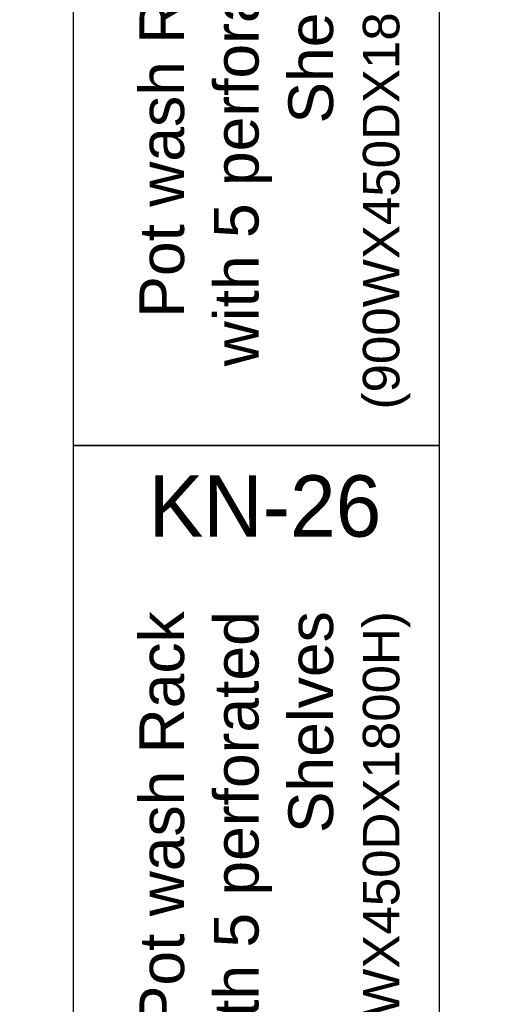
# Model space of a CAD drawing. Header units: inches. Extents: x 704 to 259546, y -107711 to 151004.
# Tile 251 of 256: x 130047 to 130070, y 20813 to 20860. Entities that reach past the tile are written whole.
import ezdxf
from ezdxf.enums import TextEntityAlignment as Align

# ---------------------------------------------------------------- set-up
doc = ezdxf.new("R2010")
doc.units = ezdxf.units.IN
doc.header["$MEASUREMENT"] = 0
for name, color, linetype, lineweight in [('EQUIP DIM', 8, 'Continuous', 0), ('EQUIPMENT', 3, 'Continuous', 25), ('PD_BRICK WALL_230', 4, 'Continuous', 50), ('PP-TEXT', 7, 'Continuous', 40)]:
    doc.layers.add(name, color=color, linetype=linetype, lineweight=lineweight)
doc.layers.add('PP BALL VALVE', color=7, linetype='Continuous')
doc.styles.add('Arial', font='GOTHIC.TTF')
doc.styles.get("Standard").update_dxf_attribs({"font": 'arial.ttf', "height": 6})

# ---------------------------------------------------------------- blocks, each defined once
blk = doc.blocks.new('A$C1D4F2A26')
at = {"layer": 'EQUIPMENT', "color": 8, "ltscale": 12}
for points in [[(4637, -6301.5), (5087, -6301.5), (5087, -7202.1), (4637, -7202.1)], [(4637, -7202.1), (5087, -7202.1), (5087, -8102.6), (4637, -8102.6)]]:
    blk.add_lwpolyline(points, close=True, dxfattribs=at)
at = {"layer": 'PD_BRICK WALL_230', "color": 8, "lineweight": 13}
blk.add_lwpolyline([(4487, -8102.6), (4637, -8102.6), (4637, -3551.7), (4487, -3551.7)], close=True, dxfattribs=at)
at = {"layer": 'EQUIP DIM', "color": 8, "ltscale": 50, "style": 'Arial'}
blk.add_text('KN-26', height=75.58, rotation=0.0006, dxfattribs=at).set_placement((4872.8, -7276.6), align=Align.MIDDLE_CENTER)
at = {"layer": 'EQUIP DIM', "color": 8, "char_height": 45}
for s, insert, width, attachment_point, rotation in [('{\\H1.2222x;\\C256;Pot wash Rack with 5 perforated Shelves\\H0.81818x;\\P(900WX450DX1800H)}', (4718.2, -6532.3), 574.067, 3, 90.0003), ('\\pi301.72;{\\H1.2222x;\\C256;Two Burner\\P\\pi190.2;\\H0.81818x;(1200WX750DX850H)}', (3561.9, -7217, -11.8), 999.812, 1, 1.0295), ('{\\H1.2222x;\\C256;Pot wash Rack with 5 perforated Shelves\\H0.81818x;\\P(900WX450DX1800H)}', (4718.2, -7406.2), 574.067, 3, 90.0003)]:
    blk.add_mtext(s, dxfattribs=dict(at, insert=insert, width=width, attachment_point=attachment_point, rotation=rotation))
blk = doc.blocks.new('GF')
at = {"layer": 'EQUIPMENT', "color": 8, "xscale": 0.03937002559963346, "yscale": 0.03937002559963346, "zscale": 0.03937002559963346}
blk.add_blockref('A$C1D4F2A26', (127356.978, 21016.635), dxfattribs=at)

msp = doc.modelspace()

# ---------------------------------------------------------------- linework, layer by layer
at = {"layer": 'PP BALL VALVE', "lineweight": 53}
msp.add_circle((130061.482, 21646.646), 129357.588, dxfattribs=at)

# ---------------------------------------------------------------- block references
at = {"layer": 'PP-TEXT', "lineweight": 70, "ltscale": 12}
msp.add_blockref('GF', (2509.868, 106.652), dxfattribs=at)

doc.saveas('drawing.dxf')
